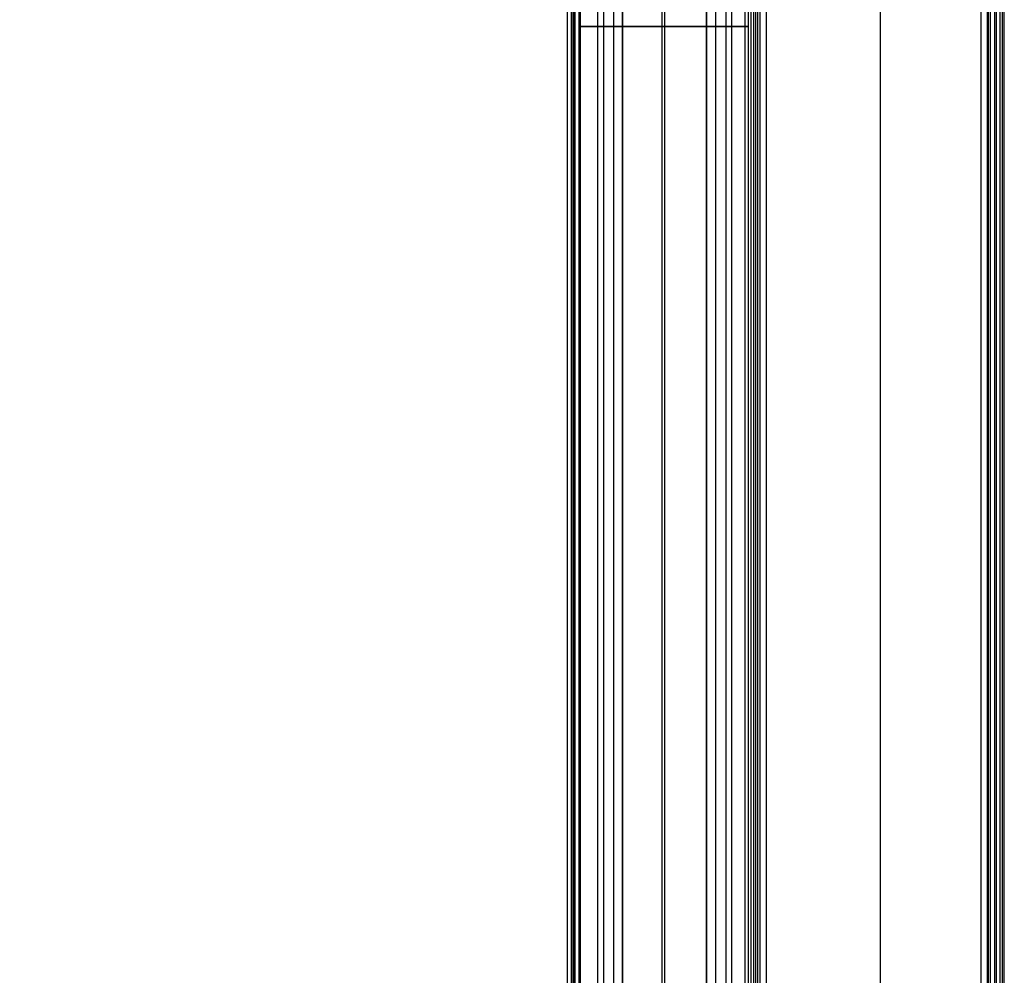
# Model space of a CAD drawing. Header units: millimetres. Extents: x 154 to 631, y -21 to 485.
# Tile 14 of 29: x 514 to 631, y 118 to 232. Entities that reach past the tile are written whole.
import ezdxf

# ---------------------------------------------------------------- set-up
doc = ezdxf.new("R2010")
doc.units = ezdxf.units.MM
doc.header["$MEASUREMENT"] = 0
doc.layers.add('Predefinito', color=5, linetype='Continuous')

# ---------------------------------------------------------------- blocks, each defined once
blk = doc.blocks.new('(#4364) (#1778) Part6')
at = {"layer": 'Predefinito'}
for points in [[(-5, 5), (-5, 5.11), (-5, 5.22), (-4.99, 5.34), (-4.98, 5.45), (-4.97, 5.56), (-4.95, 5.68), (-4.94, 5.79), (-4.92, 5.91), (-4.89, 6.03), (-4.87, 6.14), (-4.84, 6.26), (-4.81, 6.38), (-4.77, 6.49), (-4.73, 6.61), (-4.69, 6.72), (-4.65, 6.84), (-4.6, 6.96), (-4.55, 7.07), (-4.5, 7.18), (-4.44, 7.3), (-4.38, 7.41), (-4.32, 7.52), (-4.25, 7.63), (-4.18, 7.74), (-4.11, 7.84), (-4.04, 7.95), (-3.96, 8.05), (-3.88, 8.15), (-3.8, 8.25), (-3.71, 8.35), (-3.63, 8.44), (-3.54, 8.54), (-3.44, 8.63), (-3.35, 8.71), (-3.25, 8.8), (-3.15, 8.88), (-3.05, 8.96), (-2.95, 9.04), (-2.84, 9.11), (-2.74, 9.18), (-2.63, 9.25), (-2.52, 9.32), (-2.41, 9.38), (-2.3, 9.44), (-2.18, 9.5), (-2.07, 9.55), (-1.96, 9.6), (-1.84, 9.65), (-1.72, 9.69), (-1.61, 9.73), (-1.49, 9.77), (-1.38, 9.81), (-1.26, 9.84), (-1.14, 9.87), (-1.03, 9.89), (-0.91, 9.92), (-0.79, 9.94), (-0.68, 9.95), (-0.56, 9.97), (-0.45, 9.98), (-0.34, 9.99), (-0.22, 10), (-0.11, 10), (0, 10)], [(0, 10), (-0.11, 10), (-0.22, 10), (-0.34, 9.99), (-0.45, 9.98), (-0.56, 9.97), (-0.68, 9.95), (-0.79, 9.94), (-0.91, 9.92), (-1.03, 9.89), (-1.14, 9.87), (-1.26, 9.84), (-1.38, 9.81), (-1.49, 9.77), (-1.61, 9.73), (-1.72, 9.69), (-1.84, 9.65), (-1.96, 9.6), (-2.07, 9.55), (-2.18, 9.5), (-2.3, 9.44), (-2.41, 9.38), (-2.52, 9.32), (-2.63, 9.25), (-2.74, 9.18), (-2.84, 9.11), (-2.95, 9.04), (-3.05, 8.96), (-3.15, 8.88), (-3.25, 8.8), (-3.35, 8.71), (-3.44, 8.63), (-3.54, 8.54), (-3.63, 8.44), (-3.71, 8.35), (-3.8, 8.25), (-3.88, 8.15), (-3.96, 8.05), (-4.04, 7.95), (-4.11, 7.84), (-4.18, 7.74), (-4.25, 7.63), (-4.32, 7.52), (-4.38, 7.41), (-4.44, 7.3), (-4.5, 7.18), (-4.55, 7.07), (-4.6, 6.96), (-4.65, 6.84), (-4.69, 6.72), (-4.73, 6.61), (-4.77, 6.49), (-4.81, 6.38), (-4.84, 6.26), (-4.87, 6.14), (-4.89, 6.03), (-4.92, 5.91), (-4.94, 5.79), (-4.95, 5.68), (-4.97, 5.56), (-4.98, 5.45), (-4.99, 5.34), (-5, 5.22), (-5, 5.11), (-5, 5)], [(0, 10), (-0.11, 10), (-0.22, 10), (-0.34, 9.99), (-0.45, 9.98), (-0.56, 9.97), (-0.68, 9.95), (-0.79, 9.94), (-0.91, 9.92), (-1.03, 9.89), (-1.14, 9.87), (-1.26, 9.84), (-1.38, 9.81), (-1.49, 9.77), (-1.61, 9.73), (-1.72, 9.69), (-1.84, 9.65), (-1.96, 9.6), (-2.07, 9.55), (-2.18, 9.5), (-2.3, 9.44), (-2.41, 9.38), (-2.52, 9.32), (-2.63, 9.25), (-2.74, 9.18), (-2.84, 9.11), (-2.95, 9.04), (-3.05, 8.96), (-3.15, 8.88), (-3.25, 8.8), (-3.35, 8.71), (-3.44, 8.63), (-3.54, 8.54), (-3.63, 8.44), (-3.71, 8.35), (-3.8, 8.25), (-3.88, 8.15), (-3.96, 8.05), (-4.04, 7.95), (-4.11, 7.84), (-4.18, 7.74), (-4.25, 7.63), (-4.32, 7.52), (-4.38, 7.41), (-4.44, 7.3), (-4.5, 7.18), (-4.55, 7.07), (-4.6, 6.96), (-4.65, 6.84), (-4.69, 6.72), (-4.73, 6.61), (-4.77, 6.49), (-4.81, 6.38), (-4.84, 6.26), (-4.87, 6.14), (-4.89, 6.03), (-4.92, 5.91), (-4.94, 5.79), (-4.95, 5.68), (-4.97, 5.56), (-4.98, 5.45), (-4.99, 5.34), (-5, 5.22), (-5, 5.11), (-5, 5)], [(0, 10), (0.11, 10), (0.22, 10), (0.34, 9.99), (0.45, 9.98), (0.56, 9.97), (0.68, 9.95), (0.79, 9.94), (0.91, 9.92), (1.03, 9.89), (1.14, 9.87), (1.26, 9.84), (1.38, 9.81), (1.49, 9.77), (1.61, 9.73), (1.72, 9.69), (1.84, 9.65), (1.96, 9.6), (2.07, 9.55), (2.18, 9.5), (2.3, 9.44), (2.41, 9.38), (2.52, 9.32), (2.63, 9.25), (2.74, 9.18), (2.84, 9.11), (2.95, 9.04), (3.05, 8.96), (3.15, 8.88), (3.25, 8.8), (3.35, 8.71), (3.44, 8.63), (3.54, 8.54), (3.63, 8.44), (3.71, 8.35), (3.8, 8.25), (3.88, 8.15), (3.96, 8.05), (4.04, 7.95), (4.11, 7.84), (4.18, 7.74), (4.25, 7.63), (4.32, 7.52), (4.38, 7.41), (4.44, 7.3), (4.5, 7.18), (4.55, 7.07), (4.6, 6.96), (4.65, 6.84), (4.69, 6.72), (4.73, 6.61), (4.77, 6.49), (4.81, 6.38), (4.84, 6.26), (4.87, 6.14), (4.89, 6.03), (4.92, 5.91), (4.94, 5.79), (4.95, 5.68), (4.97, 5.56), (4.98, 5.45), (4.99, 5.34), (5, 5.22), (5, 5.11), (5, 5)], [(5, 5), (5, 5.11), (5, 5.22), (4.99, 5.34), (4.98, 5.45), (4.97, 5.56), (4.95, 5.68), (4.94, 5.79), (4.92, 5.91), (4.89, 6.03), (4.87, 6.14), (4.84, 6.26), (4.81, 6.38), (4.77, 6.49), (4.73, 6.61), (4.69, 6.72), (4.65, 6.84), (4.6, 6.96), (4.55, 7.07), (4.5, 7.18), (4.44, 7.3), (4.38, 7.41), (4.32, 7.52), (4.25, 7.63), (4.18, 7.74), (4.11, 7.84), (4.04, 7.95), (3.96, 8.05), (3.88, 8.15), (3.8, 8.25), (3.71, 8.35), (3.63, 8.44), (3.54, 8.54), (3.44, 8.63), (3.35, 8.71), (3.25, 8.8), (3.15, 8.88), (3.05, 8.96), (2.95, 9.04), (2.84, 9.11), (2.74, 9.18), (2.63, 9.25), (2.52, 9.32), (2.41, 9.38), (2.3, 9.44), (2.18, 9.5), (2.07, 9.55), (1.96, 9.6), (1.84, 9.65), (1.72, 9.69), (1.61, 9.73), (1.49, 9.77), (1.38, 9.81), (1.26, 9.84), (1.14, 9.87), (1.03, 9.89), (0.91, 9.92), (0.79, 9.94), (0.68, 9.95), (0.56, 9.97), (0.45, 9.98), (0.34, 9.99), (0.22, 10), (0.11, 10), (0, 10)], [(0, 8), (0, 10)], [(0, 8), (0, 10)], [(5, 5), (5, 5.11), (5, 5.22), (4.99, 5.34), (4.98, 5.45), (4.97, 5.56), (4.95, 5.68), (4.94, 5.79), (4.92, 5.91), (4.89, 6.03), (4.87, 6.14), (4.84, 6.26), (4.81, 6.38), (4.77, 6.49), (4.73, 6.61), (4.69, 6.72), (4.65, 6.84), (4.6, 6.96), (4.55, 7.07), (4.5, 7.18), (4.44, 7.3), (4.38, 7.41), (4.32, 7.52), (4.25, 7.63), (4.18, 7.74), (4.11, 7.84), (4.04, 7.95), (3.96, 8.05), (3.88, 8.15), (3.8, 8.25), (3.71, 8.35), (3.63, 8.44), (3.54, 8.54), (3.44, 8.63), (3.35, 8.71), (3.25, 8.8), (3.15, 8.88), (3.05, 8.96), (2.95, 9.04), (2.84, 9.11), (2.74, 9.18), (2.63, 9.25), (2.52, 9.32), (2.41, 9.38), (2.3, 9.44), (2.18, 9.5), (2.07, 9.55), (1.96, 9.6), (1.84, 9.65), (1.72, 9.69), (1.61, 9.73), (1.49, 9.77), (1.38, 9.81), (1.26, 9.84), (1.14, 9.87), (1.03, 9.89), (0.91, 9.92), (0.79, 9.94), (0.68, 9.95), (0.56, 9.97), (0.45, 9.98), (0.34, 9.99), (0.22, 10), (0.11, 10), (0, 10)], [(0, 8), (-0.07, 8), (-0.13, 8), (-0.2, 7.99), (-0.27, 7.99), (-0.34, 7.98), (-0.41, 7.97), (-0.48, 7.96), (-0.55, 7.95), (-0.62, 7.94), (-0.69, 7.92), (-0.76, 7.9), (-0.83, 7.88), (-0.9, 7.86), (-0.97, 7.84), (-1.03, 7.82), (-1.1, 7.79), (-1.17, 7.76), (-1.24, 7.73), (-1.31, 7.7), (-1.38, 7.66), (-1.44, 7.63), (-1.51, 7.59), (-1.58, 7.55), (-1.64, 7.51), (-1.71, 7.47), (-1.77, 7.42), (-1.83, 7.38), (-1.89, 7.33), (-1.95, 7.28), (-2.01, 7.23), (-2.07, 7.18), (-2.12, 7.12), (-2.18, 7.07), (-2.23, 7.01), (-2.28, 6.95), (-2.33, 6.89), (-2.38, 6.83), (-2.42, 6.77), (-2.47, 6.71), (-2.51, 6.64), (-2.55, 6.58), (-2.59, 6.51), (-2.63, 6.44), (-2.66, 6.38), (-2.7, 6.31), (-2.73, 6.24), (-2.76, 6.17), (-2.79, 6.1), (-2.82, 6.03), (-2.84, 5.97), (-2.86, 5.9), (-2.88, 5.83), (-2.9, 5.76), (-2.92, 5.69), (-2.94, 5.62), (-2.95, 5.55), (-2.96, 5.48), (-2.97, 5.41), (-2.98, 5.34), (-2.99, 5.27), (-2.99, 5.2), (-3, 5.13), (-3, 5.07), (-3, 5)], [(-3, 5), (-3, 5.07), (-3, 5.13), (-2.99, 5.2), (-2.99, 5.27), (-2.98, 5.34), (-2.97, 5.41), (-2.96, 5.48), (-2.95, 5.55), (-2.94, 5.62), (-2.92, 5.69), (-2.9, 5.76), (-2.88, 5.83), (-2.86, 5.9), (-2.84, 5.97), (-2.82, 6.03), (-2.79, 6.1), (-2.76, 6.17), (-2.73, 6.24), (-2.7, 6.31), (-2.66, 6.38), (-2.63, 6.44), (-2.59, 6.51), (-2.55, 6.58), (-2.51, 6.64), (-2.47, 6.71), (-2.42, 6.77), (-2.38, 6.83), (-2.33, 6.89), (-2.28, 6.95), (-2.23, 7.01), (-2.18, 7.07), (-2.12, 7.12), (-2.07, 7.18), (-2.01, 7.23), (-1.95, 7.28), (-1.89, 7.33), (-1.83, 7.38), (-1.77, 7.42), (-1.71, 7.47), (-1.64, 7.51), (-1.58, 7.55), (-1.51, 7.59), (-1.44, 7.63), (-1.38, 7.66), (-1.31, 7.7), (-1.24, 7.73), (-1.17, 7.76), (-1.1, 7.79), (-1.03, 7.82), (-0.97, 7.84), (-0.9, 7.86), (-0.83, 7.88), (-0.76, 7.9), (-0.69, 7.92), (-0.62, 7.94), (-0.55, 7.95), (-0.48, 7.96), (-0.41, 7.97), (-0.34, 7.98), (-0.27, 7.99), (-0.2, 7.99), (-0.13, 8), (-0.07, 8), (0, 8)], [(0, 8), (-0.07, 8), (-0.13, 8), (-0.2, 7.99), (-0.27, 7.99), (-0.34, 7.98), (-0.41, 7.97), (-0.48, 7.96), (-0.55, 7.95), (-0.62, 7.94), (-0.69, 7.92), (-0.76, 7.9), (-0.83, 7.88), (-0.9, 7.86), (-0.97, 7.84), (-1.03, 7.82), (-1.1, 7.79), (-1.17, 7.76), (-1.24, 7.73), (-1.31, 7.7), (-1.38, 7.66), (-1.44, 7.63), (-1.51, 7.59), (-1.58, 7.55), (-1.64, 7.51), (-1.71, 7.47), (-1.77, 7.42), (-1.83, 7.38), (-1.89, 7.33), (-1.95, 7.28), (-2.01, 7.23), (-2.07, 7.18), (-2.12, 7.12), (-2.18, 7.07), (-2.23, 7.01), (-2.28, 6.95), (-2.33, 6.89), (-2.38, 6.83), (-2.42, 6.77), (-2.47, 6.71), (-2.51, 6.64), (-2.55, 6.58), (-2.59, 6.51), (-2.63, 6.44), (-2.66, 6.38), (-2.7, 6.31), (-2.73, 6.24), (-2.76, 6.17), (-2.79, 6.1), (-2.82, 6.03), (-2.84, 5.97), (-2.86, 5.9), (-2.88, 5.83), (-2.9, 5.76), (-2.92, 5.69), (-2.94, 5.62), (-2.95, 5.55), (-2.96, 5.48), (-2.97, 5.41), (-2.98, 5.34), (-2.99, 5.27), (-2.99, 5.2), (-3, 5.13), (-3, 5.07), (-3, 5)], [(3, 5), (3, 5.07), (3, 5.13), (2.99, 5.2), (2.99, 5.27), (2.98, 5.34), (2.97, 5.41), (2.96, 5.48), (2.95, 5.55), (2.94, 5.62), (2.92, 5.69), (2.9, 5.76), (2.88, 5.83), (2.86, 5.9), (2.84, 5.97), (2.82, 6.03), (2.79, 6.1), (2.76, 6.17), (2.73, 6.24), (2.7, 6.31), (2.66, 6.38), (2.63, 6.44), (2.59, 6.51), (2.55, 6.58), (2.51, 6.64), (2.47, 6.71), (2.42, 6.77), (2.38, 6.83), (2.33, 6.89), (2.28, 6.95), (2.23, 7.01), (2.18, 7.07), (2.12, 7.12), (2.07, 7.18), (2.01, 7.23), (1.95, 7.28), (1.89, 7.33), (1.83, 7.38), (1.77, 7.42), (1.71, 7.47), (1.64, 7.51), (1.58, 7.55), (1.51, 7.59), (1.44, 7.63), (1.38, 7.66), (1.31, 7.7), (1.24, 7.73), (1.17, 7.76), (1.1, 7.79), (1.03, 7.82), (0.97, 7.84), (0.9, 7.86), (0.83, 7.88), (0.76, 7.9), (0.69, 7.92), (0.62, 7.94), (0.55, 7.95), (0.48, 7.96), (0.41, 7.97), (0.34, 7.98), (0.27, 7.99), (0.2, 7.99), (0.13, 8), (0.07, 8), (0, 8)], [(0, 8), (0.07, 8), (0.13, 8), (0.2, 7.99), (0.27, 7.99), (0.34, 7.98), (0.41, 7.97), (0.48, 7.96), (0.55, 7.95), (0.62, 7.94), (0.69, 7.92), (0.76, 7.9), (0.83, 7.88), (0.9, 7.86), (0.97, 7.84), (1.03, 7.82), (1.1, 7.79), (1.17, 7.76), (1.24, 7.73), (1.31, 7.7), (1.38, 7.66), (1.44, 7.63), (1.51, 7.59), (1.58, 7.55), (1.64, 7.51), (1.71, 7.47), (1.77, 7.42), (1.83, 7.38), (1.89, 7.33), (1.95, 7.28), (2.01, 7.23), (2.07, 7.18), (2.12, 7.12), (2.18, 7.07), (2.23, 7.01), (2.28, 6.95), (2.33, 6.89), (2.38, 6.83), (2.42, 6.77), (2.47, 6.71), (2.51, 6.64), (2.55, 6.58), (2.59, 6.51), (2.63, 6.44), (2.66, 6.38), (2.7, 6.31), (2.73, 6.24), (2.76, 6.17), (2.79, 6.1), (2.82, 6.03), (2.84, 5.97), (2.86, 5.9), (2.88, 5.83), (2.9, 5.76), (2.92, 5.69), (2.94, 5.62), (2.95, 5.55), (2.96, 5.48), (2.97, 5.41), (2.98, 5.34), (2.99, 5.27), (2.99, 5.2), (3, 5.13), (3, 5.07), (3, 5)], [(3, 5), (3, 5.07), (3, 5.13), (2.99, 5.2), (2.99, 5.27), (2.98, 5.34), (2.97, 5.41), (2.96, 5.48), (2.95, 5.55), (2.94, 5.62), (2.92, 5.69), (2.9, 5.76), (2.88, 5.83), (2.86, 5.9), (2.84, 5.97), (2.82, 6.03), (2.79, 6.1), (2.76, 6.17), (2.73, 6.24), (2.7, 6.31), (2.66, 6.38), (2.63, 6.44), (2.59, 6.51), (2.55, 6.58), (2.51, 6.64), (2.47, 6.71), (2.42, 6.77), (2.38, 6.83), (2.33, 6.89), (2.28, 6.95), (2.23, 7.01), (2.18, 7.07), (2.12, 7.12), (2.07, 7.18), (2.01, 7.23), (1.95, 7.28), (1.89, 7.33), (1.83, 7.38), (1.77, 7.42), (1.71, 7.47), (1.64, 7.51), (1.58, 7.55), (1.51, 7.59), (1.44, 7.63), (1.38, 7.66), (1.31, 7.7), (1.24, 7.73), (1.17, 7.76), (1.1, 7.79), (1.03, 7.82), (0.97, 7.84), (0.9, 7.86), (0.83, 7.88), (0.76, 7.9), (0.69, 7.92), (0.62, 7.94), (0.55, 7.95), (0.48, 7.96), (0.41, 7.97), (0.34, 7.98), (0.27, 7.99), (0.2, 7.99), (0.13, 8), (0.07, 8), (0, 8)], [(-5, -5), (-5, 5)], [(-5, -5), (-5, 5)], [(-5, 5), (-5, -5)], [(-3, 5), (-3, -5)], [(-3, -5), (-3, 5)], [(-3, -5), (-3, 5)], [(3, -5), (3, 5)], [(3, 5), (3, -5)], [(3, 5), (3, -5)], [(5, 5), (5, -5)], [(5, 5), (5, -5)], [(5, -5), (5, 5)], [(-3, 0), (-5, 0)], [(-5, 0), (-3, 0)], [(5, 0), (3, 0)], [(3, 0), (5, 0)], [(0, -10), (-0.11, -10), (-0.22, -10), (-0.34, -9.99), (-0.45, -9.98), (-0.56, -9.97), (-0.68, -9.95), (-0.79, -9.94), (-0.91, -9.92), (-1.03, -9.89), (-1.14, -9.87), (-1.26, -9.84), (-1.38, -9.81), (-1.49, -9.77), (-1.61, -9.73), (-1.72, -9.69), (-1.84, -9.65), (-1.96, -9.6), (-2.07, -9.55), (-2.18, -9.5), (-2.3, -9.44), (-2.41, -9.38), (-2.52, -9.32), (-2.63, -9.25), (-2.74, -9.18), (-2.84, -9.11), (-2.95, -9.04), (-3.05, -8.96), (-3.15, -8.88), (-3.25, -8.8), (-3.35, -8.71), (-3.44, -8.63), (-3.54, -8.54), (-3.63, -8.44), (-3.71, -8.35), (-3.8, -8.25), (-3.88, -8.15), (-3.96, -8.05), (-4.04, -7.95), (-4.11, -7.84), (-4.18, -7.74), (-4.25, -7.63), (-4.32, -7.52), (-4.38, -7.41), (-4.44, -7.3), (-4.5, -7.18), (-4.55, -7.07), (-4.6, -6.96), (-4.65, -6.84), (-4.69, -6.72), (-4.73, -6.61), (-4.77, -6.49), (-4.81, -6.38), (-4.84, -6.26), (-4.87, -6.14), (-4.89, -6.03), (-4.92, -5.91), (-4.94, -5.79), (-4.95, -5.68), (-4.97, -5.56), (-4.98, -5.45), (-4.99, -5.34), (-5, -5.22), (-5, -5.11), (-5, -5)], [(-5, -5), (-5, -5.11), (-5, -5.22), (-4.99, -5.34), (-4.98, -5.45), (-4.97, -5.56), (-4.95, -5.68), (-4.94, -5.79), (-4.92, -5.91), (-4.89, -6.03), (-4.87, -6.14), (-4.84, -6.26), (-4.81, -6.38), (-4.77, -6.49), (-4.73, -6.61), (-4.69, -6.72), (-4.65, -6.84), (-4.6, -6.96), (-4.55, -7.07), (-4.5, -7.18), (-4.44, -7.3), (-4.38, -7.41), (-4.32, -7.52), (-4.25, -7.63), (-4.18, -7.74), (-4.11, -7.84), (-4.04, -7.95), (-3.96, -8.05), (-3.88, -8.15), (-3.8, -8.25), (-3.71, -8.35), (-3.63, -8.44), (-3.54, -8.54), (-3.44, -8.63), (-3.35, -8.71), (-3.25, -8.8), (-3.15, -8.88), (-3.05, -8.96), (-2.95, -9.04), (-2.84, -9.11), (-2.74, -9.18), (-2.63, -9.25), (-2.52, -9.32), (-2.41, -9.38), (-2.3, -9.44), (-2.18, -9.5), (-2.07, -9.55), (-1.96, -9.6), (-1.84, -9.65), (-1.72, -9.69), (-1.61, -9.73), (-1.49, -9.77), (-1.38, -9.81), (-1.26, -9.84), (-1.14, -9.87), (-1.03, -9.89), (-0.91, -9.92), (-0.79, -9.94), (-0.68, -9.95), (-0.56, -9.97), (-0.45, -9.98), (-0.34, -9.99), (-0.22, -10), (-0.11, -10), (0, -10)], [(-5, -5), (-5, -5.11), (-5, -5.22), (-4.99, -5.34), (-4.98, -5.45), (-4.97, -5.56), (-4.95, -5.68), (-4.94, -5.79), (-4.92, -5.91), (-4.89, -6.03), (-4.87, -6.14), (-4.84, -6.26), (-4.81, -6.38), (-4.77, -6.49), (-4.73, -6.61), (-4.69, -6.72), (-4.65, -6.84), (-4.6, -6.96), (-4.55, -7.07), (-4.5, -7.18), (-4.44, -7.3), (-4.38, -7.41), (-4.32, -7.52), (-4.25, -7.63), (-4.18, -7.74), (-4.11, -7.84), (-4.04, -7.95), (-3.96, -8.05), (-3.88, -8.15), (-3.8, -8.25), (-3.71, -8.35), (-3.63, -8.44), (-3.54, -8.54), (-3.44, -8.63), (-3.35, -8.71), (-3.25, -8.8), (-3.15, -8.88), (-3.05, -8.96), (-2.95, -9.04), (-2.84, -9.11), (-2.74, -9.18), (-2.63, -9.25), (-2.52, -9.32), (-2.41, -9.38), (-2.3, -9.44), (-2.18, -9.5), (-2.07, -9.55), (-1.96, -9.6), (-1.84, -9.65), (-1.72, -9.69), (-1.61, -9.73), (-1.49, -9.77), (-1.38, -9.81), (-1.26, -9.84), (-1.14, -9.87), (-1.03, -9.89), (-0.91, -9.92), (-0.79, -9.94), (-0.68, -9.95), (-0.56, -9.97), (-0.45, -9.98), (-0.34, -9.99), (-0.22, -10), (-0.11, -10), (0, -10)], [(-3, -5), (-3, -5.07), (-3, -5.13), (-2.99, -5.2), (-2.99, -5.27), (-2.98, -5.34), (-2.97, -5.41), (-2.96, -5.48), (-2.95, -5.55), (-2.94, -5.62), (-2.92, -5.69), (-2.9, -5.76), (-2.88, -5.83), (-2.86, -5.9), (-2.84, -5.97), (-2.82, -6.03), (-2.79, -6.1), (-2.76, -6.17), (-2.73, -6.24), (-2.7, -6.31), (-2.66, -6.38), (-2.63, -6.44), (-2.59, -6.51), (-2.55, -6.58), (-2.51, -6.64), (-2.47, -6.71), (-2.42, -6.77), (-2.38, -6.83), (-2.33, -6.89), (-2.28, -6.95), (-2.23, -7.01), (-2.18, -7.07), (-2.12, -7.12), (-2.07, -7.18), (-2.01, -7.23), (-1.95, -7.28), (-1.89, -7.33), (-1.83, -7.38), (-1.77, -7.42), (-1.71, -7.47), (-1.64, -7.51), (-1.58, -7.55), (-1.51, -7.59), (-1.44, -7.63), (-1.38, -7.66), (-1.31, -7.7), (-1.24, -7.73), (-1.17, -7.76), (-1.1, -7.79), (-1.03, -7.82), (-0.97, -7.84), (-0.9, -7.86), (-0.83, -7.88), (-0.76, -7.9), (-0.69, -7.92), (-0.62, -7.94), (-0.55, -7.95), (-0.48, -7.96), (-0.41, -7.97), (-0.34, -7.98), (-0.27, -7.99), (-0.2, -7.99), (-0.13, -8), (-0.07, -8), (0, -8)], [(0, -8), (-0.07, -8), (-0.13, -8), (-0.2, -7.99), (-0.27, -7.99), (-0.34, -7.98), (-0.41, -7.97), (-0.48, -7.96), (-0.55, -7.95), (-0.62, -7.94), (-0.69, -7.92), (-0.76, -7.9), (-0.83, -7.88), (-0.9, -7.86), (-0.97, -7.84), (-1.03, -7.82), (-1.1, -7.79), (-1.17, -7.76), (-1.24, -7.73), (-1.31, -7.7), (-1.38, -7.66), (-1.44, -7.63), (-1.51, -7.59), (-1.58, -7.55), (-1.64, -7.51), (-1.71, -7.47), (-1.77, -7.42), (-1.83, -7.38), (-1.89, -7.33), (-1.95, -7.28), (-2.01, -7.23), (-2.07, -7.18), (-2.12, -7.12), (-2.18, -7.07), (-2.23, -7.01), (-2.28, -6.95), (-2.33, -6.89), (-2.38, -6.83), (-2.42, -6.77), (-2.47, -6.71), (-2.51, -6.64), (-2.55, -6.58), (-2.59, -6.51), (-2.63, -6.44), (-2.66, -6.38), (-2.7, -6.31), (-2.73, -6.24), (-2.76, -6.17), (-2.79, -6.1), (-2.82, -6.03), (-2.84, -5.97), (-2.86, -5.9), (-2.88, -5.83), (-2.9, -5.76), (-2.92, -5.69), (-2.94, -5.62), (-2.95, -5.55), (-2.96, -5.48), (-2.97, -5.41), (-2.98, -5.34), (-2.99, -5.27), (-2.99, -5.2), (-3, -5.13), (-3, -5.07), (-3, -5)], [(-3, -5), (-3, -5.07), (-3, -5.13), (-2.99, -5.2), (-2.99, -5.27), (-2.98, -5.34), (-2.97, -5.41), (-2.96, -5.48), (-2.95, -5.55), (-2.94, -5.62), (-2.92, -5.69), (-2.9, -5.76), (-2.88, -5.83), (-2.86, -5.9), (-2.84, -5.97), (-2.82, -6.03), (-2.79, -6.1), (-2.76, -6.17), (-2.73, -6.24), (-2.7, -6.31), (-2.66, -6.38), (-2.63, -6.44), (-2.59, -6.51), (-2.55, -6.58), (-2.51, -6.64), (-2.47, -6.71), (-2.42, -6.77), (-2.38, -6.83), (-2.33, -6.89), (-2.28, -6.95), (-2.23, -7.01), (-2.18, -7.07), (-2.12, -7.12), (-2.07, -7.18), (-2.01, -7.23), (-1.95, -7.28), (-1.89, -7.33), (-1.83, -7.38), (-1.77, -7.42), (-1.71, -7.47), (-1.64, -7.51), (-1.58, -7.55), (-1.51, -7.59), (-1.44, -7.63), (-1.38, -7.66), (-1.31, -7.7), (-1.24, -7.73), (-1.17, -7.76), (-1.1, -7.79), (-1.03, -7.82), (-0.97, -7.84), (-0.9, -7.86), (-0.83, -7.88), (-0.76, -7.9), (-0.69, -7.92), (-0.62, -7.94), (-0.55, -7.95), (-0.48, -7.96), (-0.41, -7.97), (-0.34, -7.98), (-0.27, -7.99), (-0.2, -7.99), (-0.13, -8), (-0.07, -8), (0, -8)], [(5, -5), (5, -5.11), (5, -5.22), (4.99, -5.34), (4.98, -5.45), (4.97, -5.56), (4.95, -5.68), (4.94, -5.79), (4.92, -5.91), (4.89, -6.03), (4.87, -6.14), (4.84, -6.26), (4.81, -6.38), (4.77, -6.49), (4.73, -6.61), (4.69, -6.72), (4.65, -6.84), (4.6, -6.96), (4.55, -7.07), (4.5, -7.18), (4.44, -7.3), (4.38, -7.41), (4.32, -7.52), (4.25, -7.63), (4.18, -7.74), (4.11, -7.84), (4.04, -7.95), (3.96, -8.05), (3.88, -8.15), (3.8, -8.25), (3.71, -8.35), (3.63, -8.44), (3.54, -8.54), (3.44, -8.63), (3.35, -8.71), (3.25, -8.8), (3.15, -8.88), (3.05, -8.96), (2.95, -9.04), (2.84, -9.11), (2.74, -9.18), (2.63, -9.25), (2.52, -9.32), (2.41, -9.38), (2.3, -9.44), (2.18, -9.5), (2.07, -9.55), (1.96, -9.6), (1.84, -9.65), (1.72, -9.69), (1.61, -9.73), (1.49, -9.77), (1.38, -9.81), (1.26, -9.84), (1.14, -9.87), (1.03, -9.89), (0.91, -9.92), (0.79, -9.94), (0.68, -9.95), (0.56, -9.97), (0.45, -9.98), (0.34, -9.99), (0.22, -10), (0.11, -10), (0, -10)], [(0, -8), (0.07, -8), (0.13, -8), (0.2, -7.99), (0.27, -7.99), (0.34, -7.98), (0.41, -7.97), (0.48, -7.96), (0.55, -7.95), (0.62, -7.94), (0.69, -7.92), (0.76, -7.9), (0.83, -7.88), (0.9, -7.86), (0.97, -7.84), (1.03, -7.82), (1.1, -7.79), (1.17, -7.76), (1.24, -7.73), (1.31, -7.7), (1.38, -7.66), (1.44, -7.63), (1.51, -7.59), (1.58, -7.55), (1.64, -7.51), (1.71, -7.47), (1.77, -7.42), (1.83, -7.38), (1.89, -7.33), (1.95, -7.28), (2.01, -7.23), (2.07, -7.18), (2.12, -7.12), (2.18, -7.07), (2.23, -7.01), (2.28, -6.95), (2.33, -6.89), (2.38, -6.83), (2.42, -6.77), (2.47, -6.71), (2.51, -6.64), (2.55, -6.58), (2.59, -6.51), (2.63, -6.44), (2.66, -6.38), (2.7, -6.31), (2.73, -6.24), (2.76, -6.17), (2.79, -6.1), (2.82, -6.03), (2.84, -5.97), (2.86, -5.9), (2.88, -5.83), (2.9, -5.76), (2.92, -5.69), (2.94, -5.62), (2.95, -5.55), (2.96, -5.48), (2.97, -5.41), (2.98, -5.34), (2.99, -5.27), (2.99, -5.2), (3, -5.13), (3, -5.07), (3, -5)], [(0, -10), (0.11, -10), (0.22, -10), (0.34, -9.99), (0.45, -9.98), (0.56, -9.97), (0.68, -9.95), (0.79, -9.94), (0.91, -9.92), (1.03, -9.89), (1.14, -9.87), (1.26, -9.84), (1.38, -9.81), (1.49, -9.77), (1.61, -9.73), (1.72, -9.69), (1.84, -9.65), (1.96, -9.6), (2.07, -9.55), (2.18, -9.5), (2.3, -9.44), (2.41, -9.38), (2.52, -9.32), (2.63, -9.25), (2.74, -9.18), (2.84, -9.11), (2.95, -9.04), (3.05, -8.96), (3.15, -8.88), (3.25, -8.8), (3.35, -8.71), (3.44, -8.63), (3.54, -8.54), (3.63, -8.44), (3.71, -8.35), (3.8, -8.25), (3.88, -8.15), (3.96, -8.05), (4.04, -7.95), (4.11, -7.84), (4.18, -7.74), (4.25, -7.63), (4.32, -7.52), (4.38, -7.41), (4.44, -7.3), (4.5, -7.18), (4.55, -7.07), (4.6, -6.96), (4.65, -6.84), (4.69, -6.72), (4.73, -6.61), (4.77, -6.49), (4.81, -6.38), (4.84, -6.26), (4.87, -6.14), (4.89, -6.03), (4.92, -5.91), (4.94, -5.79), (4.95, -5.68), (4.97, -5.56), (4.98, -5.45), (4.99, -5.34), (5, -5.22), (5, -5.11), (5, -5)], [(3, -5), (3, -5.07), (3, -5.13), (2.99, -5.2), (2.99, -5.27), (2.98, -5.34), (2.97, -5.41), (2.96, -5.48), (2.95, -5.55), (2.94, -5.62), (2.92, -5.69), (2.9, -5.76), (2.88, -5.83), (2.86, -5.9), (2.84, -5.97), (2.82, -6.03), (2.79, -6.1), (2.76, -6.17), (2.73, -6.24), (2.7, -6.31), (2.66, -6.38), (2.63, -6.44), (2.59, -6.51), (2.55, -6.58), (2.51, -6.64), (2.47, -6.71), (2.42, -6.77), (2.38, -6.83), (2.33, -6.89), (2.28, -6.95), (2.23, -7.01), (2.18, -7.07), (2.12, -7.12), (2.07, -7.18), (2.01, -7.23), (1.95, -7.28), (1.89, -7.33), (1.83, -7.38), (1.77, -7.42), (1.71, -7.47), (1.64, -7.51), (1.58, -7.55), (1.51, -7.59), (1.44, -7.63), (1.38, -7.66), (1.31, -7.7), (1.24, -7.73), (1.17, -7.76), (1.1, -7.79), (1.03, -7.82), (0.97, -7.84), (0.9, -7.86), (0.83, -7.88), (0.76, -7.9), (0.69, -7.92), (0.62, -7.94), (0.55, -7.95), (0.48, -7.96), (0.41, -7.97), (0.34, -7.98), (0.27, -7.99), (0.2, -7.99), (0.13, -8), (0.07, -8), (0, -8)], [(0, -10), (0.11, -10), (0.22, -10), (0.34, -9.99), (0.45, -9.98), (0.56, -9.97), (0.68, -9.95), (0.79, -9.94), (0.91, -9.92), (1.03, -9.89), (1.14, -9.87), (1.26, -9.84), (1.38, -9.81), (1.49, -9.77), (1.61, -9.73), (1.72, -9.69), (1.84, -9.65), (1.96, -9.6), (2.07, -9.55), (2.18, -9.5), (2.3, -9.44), (2.41, -9.38), (2.52, -9.32), (2.63, -9.25), (2.74, -9.18), (2.84, -9.11), (2.95, -9.04), (3.05, -8.96), (3.15, -8.88), (3.25, -8.8), (3.35, -8.71), (3.44, -8.63), (3.54, -8.54), (3.63, -8.44), (3.71, -8.35), (3.8, -8.25), (3.88, -8.15), (3.96, -8.05), (4.04, -7.95), (4.11, -7.84), (4.18, -7.74), (4.25, -7.63), (4.32, -7.52), (4.38, -7.41), (4.44, -7.3), (4.5, -7.18), (4.55, -7.07), (4.6, -6.96), (4.65, -6.84), (4.69, -6.72), (4.73, -6.61), (4.77, -6.49), (4.81, -6.38), (4.84, -6.26), (4.87, -6.14), (4.89, -6.03), (4.92, -5.91), (4.94, -5.79), (4.95, -5.68), (4.97, -5.56), (4.98, -5.45), (4.99, -5.34), (5, -5.22), (5, -5.11), (5, -5)], [(0, -8), (0.07, -8), (0.13, -8), (0.2, -7.99), (0.27, -7.99), (0.34, -7.98), (0.41, -7.97), (0.48, -7.96), (0.55, -7.95), (0.62, -7.94), (0.69, -7.92), (0.76, -7.9), (0.83, -7.88), (0.9, -7.86), (0.97, -7.84), (1.03, -7.82), (1.1, -7.79), (1.17, -7.76), (1.24, -7.73), (1.31, -7.7), (1.38, -7.66), (1.44, -7.63), (1.51, -7.59), (1.58, -7.55), (1.64, -7.51), (1.71, -7.47), (1.77, -7.42), (1.83, -7.38), (1.89, -7.33), (1.95, -7.28), (2.01, -7.23), (2.07, -7.18), (2.12, -7.12), (2.18, -7.07), (2.23, -7.01), (2.28, -6.95), (2.33, -6.89), (2.38, -6.83), (2.42, -6.77), (2.47, -6.71), (2.51, -6.64), (2.55, -6.58), (2.59, -6.51), (2.63, -6.44), (2.66, -6.38), (2.7, -6.31), (2.73, -6.24), (2.76, -6.17), (2.79, -6.1), (2.82, -6.03), (2.84, -5.97), (2.86, -5.9), (2.88, -5.83), (2.9, -5.76), (2.92, -5.69), (2.94, -5.62), (2.95, -5.55), (2.96, -5.48), (2.97, -5.41), (2.98, -5.34), (2.99, -5.27), (2.99, -5.2), (3, -5.13), (3, -5.07), (3, -5)], [(0, -10), (0, -8)], [(0, -10), (0, -8)]]:
    blk.add_lwpolyline(points, dxfattribs=at)
at = {"layer": 'Predefinito', "extrusion": (1, 0, 0)}
for points in [[(10, 215), (10, -215)], [(7.29, -183.51), (7.29, 183.51)], [(8, -215), (8, 215)], [(7.29, -183.51), (7.29, 183.51)], [(6.08, -183.51), (6.08, 183.51)], [(6.08, -183.51), (6.08, 183.51)], [(5, 215), (5, -215)], [(5, -215), (5, 215)], [(5, 215), (5, -215)], [(5, -215), (5, 215)], [(0, -215), (0, 215)], [(0, -215), (0, 215)], [(0, -215), (0, 215)], [(0, -215), (0, 215)], [(-5, -215), (-5, 215)], [(-5, 215), (-5, -215)], [(-5, -215), (-5, 215)], [(-5, 215), (-5, -215)], [(-6.08, -183.51), (-6.08, 183.51)], [(-6.08, -183.51), (-6.08, 183.51)], [(-7.29, -183.51), (-7.29, 183.51)], [(-8, -215), (-8, 215)], [(-7.29, -183.51), (-7.29, 183.51)], [(-10, 215), (-10, -215)]]:
    blk.add_lwpolyline(points, dxfattribs=at)
blk = doc.blocks.new('(#4356) (#4272) Assem1')
at = {"layer": 'Predefinito', "rotation": -87.00000000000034}
blk.add_blockref('(#4364) (#1778) Part6', (590.29, 466.93), dxfattribs=at)
blk = doc.blocks.new('(#4355) Document')
at = {"layer": 'Predefinito', "extrusion": (0.99863, 0, 0.052336)}
for points in [[(15.45, 463.2), (445.62, 463.2), (445.78, 463.19), (445.95, 463.18), (446.12, 463.17), (446.29, 463.15), (446.47, 463.13), (446.64, 463.11), (446.81, 463.08), (446.99, 463.04), (447.16, 463), (447.34, 462.96), (447.51, 462.91), (447.69, 462.86), (447.86, 462.8), (448.04, 462.74), (448.21, 462.67), (448.38, 462.6), (448.55, 462.53), (448.72, 462.45), (448.89, 462.36), (449.06, 462.27), (449.23, 462.18), (449.39, 462.08), (449.55, 461.98), (449.71, 461.87), (449.87, 461.76), (450.02, 461.64), (450.18, 461.52), (450.33, 461.4), (450.47, 461.27), (450.61, 461.14), (450.75, 461), (450.89, 460.86), (451.02, 460.72), (451.15, 460.58), (451.27, 460.43), (451.39, 460.28), (451.51, 460.12), (451.62, 459.96), (451.73, 459.8), (451.83, 459.64), (451.93, 459.48), (452.02, 459.31), (452.11, 459.14), (452.2, 458.98), (452.28, 458.81), (452.35, 458.63), (452.42, 458.46), (452.49, 458.29), (452.55, 458.11), (452.61, 457.94), (452.66, 457.76), (452.71, 457.59), (452.75, 457.41), (452.79, 457.24), (452.82, 457.06), (452.85, 456.89), (452.88, 456.72), (452.9, 456.55), (452.92, 456.37), (452.93, 456.2), (452.94, 456.03), (452.95, 455.87), (452.95, 440.7), (452.95, 440.53), (452.94, 440.37), (452.93, 440.2), (452.92, 440.03), (452.9, 439.85), (452.88, 439.68), (452.85, 439.51), (452.82, 439.34), (452.79, 439.16), (452.75, 438.99), (452.71, 438.81), (452.66, 438.64), (452.61, 438.46), (452.55, 438.29), (452.49, 438.11), (452.42, 437.94), (452.35, 437.77), (452.28, 437.6), (452.2, 437.42), (452.11, 437.26), (452.02, 437.09), (451.93, 436.92), (451.83, 436.76), (451.73, 436.6), (451.62, 436.44), (451.51, 436.28), (451.39, 436.12), (451.27, 435.97), (451.15, 435.82), (451.02, 435.68), (450.89, 435.54), (450.75, 435.4), (450.61, 435.26), (450.47, 435.13), (450.33, 435), (450.18, 434.88), (450.02, 434.76), (449.87, 434.64), (449.71, 434.53), (449.55, 434.42), (449.39, 434.32), (449.23, 434.22), (449.06, 434.13), (448.89, 434.04), (448.72, 433.95), (448.55, 433.87), (448.38, 433.8), (448.21, 433.73), (448.04, 433.66), (447.86, 433.6), (447.69, 433.54), (447.51, 433.49), (447.34, 433.44), (447.16, 433.4), (446.99, 433.36), (446.81, 433.33), (446.64, 433.3), (446.47, 433.27), (446.29, 433.25), (446.12, 433.23), (445.95, 433.22), (445.78, 433.21), (445.62, 433.2), (445.45, 433.2)], [(445.45, 433.2), (15.28, 433.2), (15.11, 433.21), (14.95, 433.22), (14.78, 433.23), (14.6, 433.25), (14.43, 433.27), (14.26, 433.3), (14.08, 433.33), (13.91, 433.36), (13.74, 433.4), (13.56, 433.44), (13.39, 433.49), (13.21, 433.54), (13.04, 433.6), (12.86, 433.66), (12.69, 433.73), (12.52, 433.8), (12.34, 433.87), (12.17, 433.95), (12, 434.04), (11.84, 434.13), (11.67, 434.22), (11.51, 434.32), (11.34, 434.42), (11.19, 434.53), (11.03, 434.64), (10.87, 434.76), (10.72, 434.88), (10.57, 435), (10.43, 435.13), (10.28, 435.26), (10.15, 435.4), (10.01, 435.54), (9.88, 435.68), (9.75, 435.82), (9.63, 435.97), (9.51, 436.12), (9.39, 436.28), (9.28, 436.44), (9.17, 436.6), (9.07, 436.76), (8.97, 436.92), (8.88, 437.09), (8.79, 437.26), (8.7, 437.42), (8.62, 437.6), (8.55, 437.77), (8.48, 437.94), (8.41, 438.11), (8.35, 438.29), (8.29, 438.46), (8.24, 438.64), (8.19, 438.81), (8.15, 438.99), (8.11, 439.16), (8.07, 439.34), (8.04, 439.51), (8.02, 439.68), (8, 439.85), (7.98, 440.03), (7.97, 440.2), (7.96, 440.37), (7.95, 440.53), (7.95, 455.7), (7.95, 455.87), (7.96, 456.03), (7.97, 456.2), (7.98, 456.37), (8, 456.55), (8.02, 456.72), (8.04, 456.89), (8.07, 457.06), (8.11, 457.24), (8.15, 457.41), (8.19, 457.59), (8.24, 457.76), (8.29, 457.94), (8.35, 458.11), (8.41, 458.29), (8.48, 458.46), (8.55, 458.63), (8.62, 458.81), (8.7, 458.98), (8.79, 459.14), (8.88, 459.31), (8.97, 459.48), (9.07, 459.64), (9.17, 459.8), (9.28, 459.96), (9.39, 460.12), (9.51, 460.28), (9.63, 460.43), (9.75, 460.58), (9.88, 460.72), (10.01, 460.86), (10.15, 461), (10.28, 461.14), (10.43, 461.27), (10.57, 461.4), (10.72, 461.52), (10.87, 461.64), (11.03, 461.76), (11.19, 461.87), (11.34, 461.98), (11.51, 462.08), (11.67, 462.18), (11.84, 462.27), (12, 462.36), (12.17, 462.45), (12.34, 462.53), (12.52, 462.6), (12.69, 462.67), (12.86, 462.74), (13.04, 462.8), (13.21, 462.86), (13.39, 462.91), (13.56, 462.96), (13.74, 463), (13.91, 463.04), (14.08, 463.08), (14.26, 463.11), (14.43, 463.13), (14.6, 463.15), (14.78, 463.17), (14.95, 463.18), (15.11, 463.19), (15.28, 463.2), (15.45, 463.2)]]:
    blk.add_lwpolyline(points, dxfattribs=at)
at = {"layer": 'Predefinito'}
for points in [[(578.7, 437.01), (578.7, 23.89)], [(579.19, 437.01), (579.19, 23.89)], [(579.39, 437.01), (579.39, 23.89)], [(579.42, 437.01), (579.42, 23.89)], [(579.45, 437.01), (579.45, 23.89)], [(579.65, 23.89), (579.65, 437.01)], [(580.14, 23.89), (580.14, 437.01)], [(590, 23.89), (590, 437.01)], [(599.85, 437.01), (599.85, 23.89)], [(600.58, 437.01), (600.58, 23.89)], [(600.91, 23.89), (600.91, 437.01)], [(601.13, 437.01), (601.13, 23.89)], [(601.36, 437.01), (601.36, 23.89)], [(601.69, 23.89), (601.69, 437.01)], [(602.41, 23.89), (602.41, 437.01)], [(615.98, 23.89), (615.98, 437.01)], [(627.98, 23.89), (627.98, 437.01)], [(628.7, 437.01), (628.7, 23.89)], [(629.03, 437.01), (629.03, 23.89)], [(629.55, 437.01), (629.55, 23.89)], [(629.76, 437.01), (629.76, 23.89)], [(630.24, 23.89), (630.24, 437.01)], [(630.5, 23.89), (630.5, 437.01)]]:
    blk.add_lwpolyline(points, dxfattribs=at)
at = {"layer": 'Predefinito', "extrusion": (0, 1, 0)}
for points in [[(-235.52, 476.18), (-627.98, 496.75)], [(-578.7, 464.12), (-237.09, 446.22)], [(-578.7, 464.12), (-578.72, 464.12), (-578.74, 464.13), (-578.77, 464.13), (-578.79, 464.13), (-578.81, 464.14), (-578.83, 464.14), (-578.86, 464.14), (-578.88, 464.15), (-578.9, 464.16), (-578.93, 464.16), (-578.95, 464.17), (-578.97, 464.18), (-579, 464.18), (-579.02, 464.19), (-579.04, 464.2), (-579.06, 464.21), (-579.09, 464.22), (-579.11, 464.23), (-579.13, 464.25), (-579.15, 464.26), (-579.17, 464.27), (-579.2, 464.29), (-579.22, 464.3), (-579.24, 464.31), (-579.26, 464.33), (-579.28, 464.35), (-579.3, 464.36), (-579.32, 464.38), (-579.34, 464.4), (-579.35, 464.42), (-579.37, 464.43), (-579.39, 464.45), (-579.41, 464.47), (-579.42, 464.49), (-579.44, 464.51), (-579.46, 464.53), (-579.47, 464.55), (-579.48, 464.58), (-579.5, 464.6), (-579.51, 464.62), (-579.52, 464.64), (-579.54, 464.66), (-579.55, 464.69), (-579.56, 464.71), (-579.57, 464.73), (-579.58, 464.76), (-579.59, 464.78), (-579.6, 464.8), (-579.6, 464.83), (-579.61, 464.85), (-579.62, 464.87), (-579.62, 464.9), (-579.63, 464.92), (-579.63, 464.94), (-579.64, 464.97), (-579.64, 464.99), (-579.64, 465.01), (-579.64, 465.04), (-579.65, 465.06), (-579.65, 465.08), (-579.65, 465.11), (-579.65, 465.13), (-579.65, 465.15), (-579.65, 465.17)], [(-579.65, 465.17), (-579.19, 473.86)], [(-579.19, 473.86), (-579.19, 473.88), (-579.19, 473.91), (-579.19, 473.93), (-579.19, 473.95), (-579.19, 473.97), (-579.19, 474), (-579.19, 474.02), (-579.2, 474.04), (-579.2, 474.07), (-579.21, 474.09), (-579.21, 474.11), (-579.21, 474.14), (-579.22, 474.16), (-579.23, 474.19), (-579.23, 474.21), (-579.24, 474.23), (-579.25, 474.26), (-579.26, 474.28), (-579.27, 474.3), (-579.28, 474.33), (-579.29, 474.35), (-579.3, 474.37), (-579.31, 474.39), (-579.32, 474.42), (-579.34, 474.44), (-579.35, 474.46), (-579.37, 474.48), (-579.38, 474.5), (-579.4, 474.52), (-579.41, 474.54), (-579.43, 474.56), (-579.45, 474.58), (-579.46, 474.6), (-579.48, 474.62), (-579.5, 474.64), (-579.52, 474.66), (-579.54, 474.67), (-579.56, 474.69), (-579.58, 474.71), (-579.6, 474.72), (-579.62, 474.74), (-579.64, 474.75), (-579.66, 474.76), (-579.68, 474.78), (-579.71, 474.79), (-579.73, 474.8), (-579.75, 474.81), (-579.77, 474.82), (-579.8, 474.83), (-579.82, 474.84), (-579.84, 474.85), (-579.86, 474.86), (-579.89, 474.87), (-579.91, 474.87), (-579.93, 474.88), (-579.96, 474.89), (-579.98, 474.89), (-580, 474.9), (-580.02, 474.9), (-580.05, 474.9), (-580.07, 474.91), (-580.09, 474.91), (-580.11, 474.91), (-580.14, 474.91)], [(-599.85, 475.95), (-580.14, 474.91)], [(-599.85, 475.95), (-599.88, 475.95), (-599.9, 475.95), (-599.92, 475.95), (-599.94, 475.95), (-599.97, 475.95), (-599.99, 475.94), (-600.01, 475.94), (-600.04, 475.94), (-600.06, 475.94), (-600.08, 475.93), (-600.11, 475.93), (-600.13, 475.92), (-600.15, 475.92), (-600.18, 475.91), (-600.2, 475.9), (-600.23, 475.89), (-600.25, 475.89), (-600.27, 475.88), (-600.3, 475.87), (-600.32, 475.86), (-600.34, 475.85), (-600.36, 475.84), (-600.39, 475.82), (-600.41, 475.81), (-600.43, 475.8), (-600.45, 475.78), (-600.47, 475.77), (-600.5, 475.76), (-600.52, 475.74), (-600.54, 475.72), (-600.56, 475.71), (-600.58, 475.69), (-600.59, 475.67), (-600.61, 475.65), (-600.63, 475.64), (-600.65, 475.62), (-600.67, 475.6), (-600.68, 475.58), (-600.7, 475.56), (-600.71, 475.54), (-600.73, 475.52), (-600.74, 475.5), (-600.76, 475.47), (-600.77, 475.45), (-600.78, 475.43), (-600.79, 475.41), (-600.81, 475.39), (-600.82, 475.36), (-600.83, 475.34), (-600.84, 475.32), (-600.84, 475.3), (-600.85, 475.27), (-600.86, 475.25), (-600.87, 475.23), (-600.87, 475.2), (-600.88, 475.18), (-600.88, 475.16), (-600.89, 475.13), (-600.89, 475.11), (-600.9, 475.09), (-600.9, 475.07), (-600.9, 475.04), (-600.9, 475.02), (-600.91, 475)], [(-600.91, 475), (-601.36, 466.31)], [(-602.41, 465.37), (-602.39, 465.36), (-602.37, 465.36), (-602.34, 465.36), (-602.32, 465.37), (-602.3, 465.37), (-602.28, 465.37), (-602.25, 465.37), (-602.23, 465.37), (-602.21, 465.38), (-602.18, 465.38), (-602.16, 465.38), (-602.13, 465.39), (-602.11, 465.4), (-602.09, 465.4), (-602.06, 465.41), (-602.04, 465.42), (-602.02, 465.42), (-601.99, 465.43), (-601.97, 465.44), (-601.95, 465.45), (-601.92, 465.46), (-601.9, 465.48), (-601.88, 465.49), (-601.86, 465.5), (-601.83, 465.51), (-601.81, 465.53), (-601.79, 465.54), (-601.77, 465.56), (-601.75, 465.57), (-601.73, 465.59), (-601.71, 465.6), (-601.69, 465.62), (-601.67, 465.64), (-601.65, 465.66), (-601.63, 465.68), (-601.62, 465.69), (-601.6, 465.71), (-601.58, 465.73), (-601.57, 465.75), (-601.55, 465.77), (-601.54, 465.79), (-601.52, 465.82), (-601.51, 465.84), (-601.5, 465.86), (-601.48, 465.88), (-601.47, 465.9), (-601.46, 465.93), (-601.45, 465.95), (-601.44, 465.97), (-601.43, 465.99), (-601.42, 466.02), (-601.41, 466.04), (-601.41, 466.06), (-601.4, 466.09), (-601.39, 466.11), (-601.39, 466.13), (-601.38, 466.15), (-601.38, 466.18), (-601.37, 466.2), (-601.37, 466.22), (-601.37, 466.25), (-601.36, 466.27), (-601.36, 466.29), (-601.36, 466.31)], [(-629.55, 466.79), (-602.41, 465.37)], [(-627.98, 496.75), (-628, 496.75), (-628.02, 496.75), (-628.05, 496.75), (-628.07, 496.75), (-628.09, 496.75), (-628.12, 496.74), (-628.14, 496.74), (-628.16, 496.74), (-628.19, 496.74), (-628.21, 496.73), (-628.23, 496.73), (-628.26, 496.72), (-628.28, 496.72), (-628.3, 496.71), (-628.33, 496.7), (-628.35, 496.7), (-628.37, 496.69), (-628.4, 496.68), (-628.42, 496.67), (-628.44, 496.66), (-628.47, 496.65), (-628.49, 496.64), (-628.51, 496.63), (-628.53, 496.61), (-628.56, 496.6), (-628.58, 496.59), (-628.6, 496.57), (-628.62, 496.56), (-628.64, 496.54), (-628.66, 496.53), (-628.68, 496.51), (-628.7, 496.49), (-628.72, 496.47), (-628.74, 496.46), (-628.76, 496.44), (-628.77, 496.42), (-628.79, 496.4), (-628.81, 496.38), (-628.82, 496.36), (-628.84, 496.34), (-628.85, 496.32), (-628.87, 496.3), (-628.88, 496.28), (-628.9, 496.25), (-628.91, 496.23), (-628.92, 496.21), (-628.93, 496.19), (-628.94, 496.16), (-628.95, 496.14), (-628.96, 496.12), (-628.97, 496.1), (-628.98, 496.07), (-628.99, 496.05), (-628.99, 496.03), (-629, 496), (-629, 495.98), (-629.01, 495.96), (-629.01, 495.94), (-629.02, 495.91), (-629.02, 495.89), (-629.02, 495.87), (-629.03, 495.85), (-629.03, 495.82), (-629.03, 495.8)], [(-628.98, 496.8), (-628.8, 500.29)], [(-630.5, 467.84), (-629.03, 495.8)], [(-629.55, 466.79), (-629.57, 466.79), (-629.59, 466.79), (-629.62, 466.79), (-629.64, 466.8), (-629.66, 466.8), (-629.68, 466.8), (-629.71, 466.81), (-629.73, 466.81), (-629.75, 466.82), (-629.78, 466.83), (-629.8, 466.83), (-629.82, 466.84), (-629.85, 466.85), (-629.87, 466.86), (-629.89, 466.87), (-629.91, 466.88), (-629.94, 466.89), (-629.96, 466.9), (-629.98, 466.91), (-630, 466.92), (-630.02, 466.94), (-630.05, 466.95), (-630.07, 466.96), (-630.09, 466.98), (-630.11, 466.99), (-630.13, 467.01), (-630.15, 467.03), (-630.17, 467.04), (-630.19, 467.06), (-630.2, 467.08), (-630.22, 467.1), (-630.24, 467.12), (-630.26, 467.14), (-630.27, 467.16), (-630.29, 467.18), (-630.31, 467.2), (-630.32, 467.22), (-630.33, 467.24), (-630.35, 467.26), (-630.36, 467.28), (-630.37, 467.31), (-630.39, 467.33), (-630.4, 467.35), (-630.41, 467.37), (-630.42, 467.4), (-630.43, 467.42), (-630.44, 467.44), (-630.45, 467.47), (-630.45, 467.49), (-630.46, 467.51), (-630.47, 467.54), (-630.47, 467.56), (-630.48, 467.59), (-630.48, 467.61), (-630.49, 467.63), (-630.49, 467.66), (-630.49, 467.68), (-630.49, 467.7), (-630.5, 467.73), (-630.5, 467.75), (-630.5, 467.77), (-630.5, 467.79), (-630.5, 467.82), (-630.5, 467.84)], [(-630.73, 463.35), (-630.55, 466.84)]]:
    blk.add_lwpolyline(points, dxfattribs=at)
at = {"layer": 'Predefinito'}
for points in [[(628.8, 445.71, 500.29), (628.8, 15.45, 500.29)], [(630.73, 15.19, 463.35), (630.73, 445.45, 463.35)]]:
    blk.add_polyline3d(points, dxfattribs=at)
at = {"layer": 'Predefinito', "extrusion": (0, -1, 0)}
blk.add_blockref('(#4356) (#4272) Assem1', (0, 3.12, -231), dxfattribs=at)

msp = doc.modelspace()

# ---------------------------------------------------------------- block references
at = {"layer": 'Predefinito'}
msp.add_blockref('(#4355) Document', (0, 0), dxfattribs=at)

doc.saveas('drawing.dxf')
